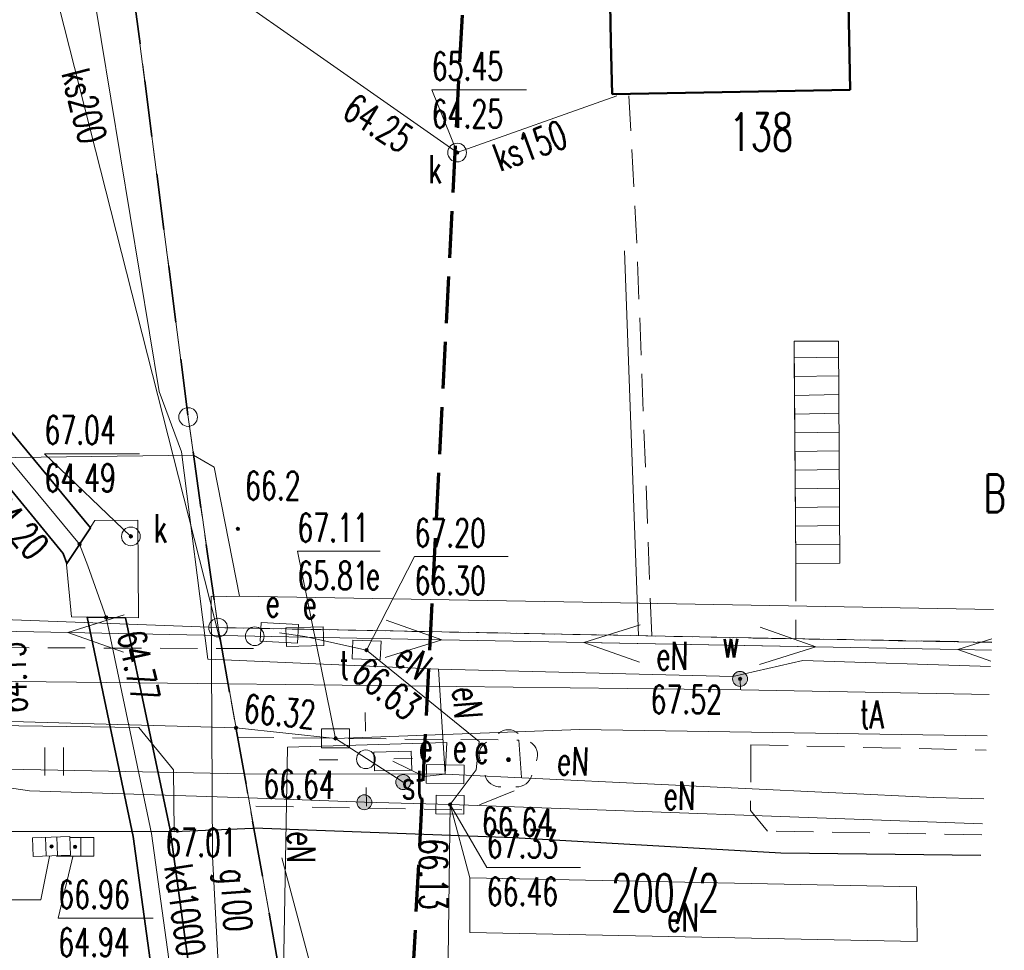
# Model space of a CAD drawing. Header units: metres. Extents: x 6538042 to 13082743, y 6022817 to 12049805.
# Tile 87 of 92: x 6539468 to 6539495, y 6025249 to 6025274. Entities that reach past the tile are written whole.
import ezdxf
from ezdxf.enums import TextEntityAlignment as Align

# ---------------------------------------------------------------- set-up
doc = ezdxf.new("R2010")
doc.units = ezdxf.units.M
doc.header["$MEASUREMENT"] = 0
for name, pattern in [('L_0_03', [1, 0.5, -0.5]), ('L_0_04', [1.5, 1, -0.5]), ('L_0_05', [1.75, 1.25, -0.5]), ('L_0_08', [2.5, 1.5, -1])]:
    doc.linetypes.add(name, pattern=pattern)
doc.layers.get('0').update_dxf_attribs({"linetype": 'CONTINUOUS', "lineweight": 18})
for name, color, linetype, lineweight in [('00_Zakres_opracowania', 70, 'L_0_05', 70), ('202_punkt_graniczny', 96, 'CONTINUOUS', 18), ('210_oznaczenie_konturu_uzytku_gruntowego', 96, 'CONTINUOUS', 18), ('211_numer_dzialki_ewidencyjnej', 96, 'CONTINUOUS', 18), ('216_obreb_ewidencyjny', 96, 'L_0_08', 35), ('218_kontur_uzytku_gruntowego', 96, 'L_0_03', 18), ('219_dzialka_ewidencyjna', 96, 'CONTINUOUS', 18), ('312_budynek_ewidencyjny', 7, 'CONTINUOUS', 50), ('chodnik', 7, 'L_0_04', 18), ('Drzewo_lisciaste', 96, 'CONTINUOUS', 18), ('elektroenergetyczne_urzadzenie_techniczne', 1, 'CONTINUOUS', 18), ('jezdnia', 7, 'L_0_04', 18), ('komora_podziemna', 7, 'CONTINUOUS', 18), ('kratka_sciekowa', 7, 'CONTINUOUS', 18), ('kraweznik', 7, 'CONTINUOUS', 25), ('latarnia', 7, 'CONTINUOUS', 18), ('obudowa_ochronna_przewodu', 7, 'CONTINUOUS', 35), ('pikieta_naturalna', 7, 'CONTINUOUS', 18), ('pikieta_naturalna_Atr2', 7, 'CONTINUOUS', 18), ('pikieta_sztuczna', 7, 'CONTINUOUS', 18), ('pikieta_sztuczna_Atr2', 7, 'CONTINUOUS', 18), ('przewod_elektroenergetyczny_niskiego_napiecia', 1, 'CONTINUOUS', 18), ('przewod_elektroenergetyczny_podziemny', 1, 'CONTINUOUS', 18), ('przewod_elektroenergetyczny_podziemny_Atr17', 1, 'CONTINUOUS', 18), ('przewod_gazowy', 52, 'CONTINUOUS', 18), ('przewod_gazowy_Atr17', 7, 'CONTINUOUS', 18), ('przewod_kanalizacyjny', 36, 'CONTINUOUS', 18), ('przewod_kanalizacyjny_Atr1', 36, 'CONTINUOUS', 18), ('przewod_kanalizacyjny_Atr17', 36, 'CONTINUOUS', 18), ('przewod_specjalny', 7, 'CONTINUOUS', 18), ('przewod_telekomunikacyjny_podziemny', 30, 'CONTINUOUS', 18), ('przewod_telekomunikacyjny_podziemny_Atr17', 30, 'CONTINUOUS', 18), ('przewod_wodociagowy', 5, 'CONTINUOUS', 18), ('rzedna', 7, 'CONTINUOUS', 18), ('rzedna_Atr2', 7, 'CONTINUOUS', 18), ('rzedna_Atr3', 7, 'CONTINUOUS', 18), ('schody_w_ciagu_komunikacyjnym', 7, 'CONTINUOUS', 18), ('sciana_oporowa__linia_', 7, 'CONTINUOUS', 18), ('slup_przewodow_napowietrznych', 7, 'CONTINUOUS', 18), ('szafa_elektroenergetyczna_lub_kontener', 1, 'CONTINUOUS', 18), ('szafa_elektroenergetyczna_lub_kontener_Atr17', 1, 'CONTINUOUS', 18), ('trawnik', 7, 'CONTINUOUS', 18), ('urzadzenie_techniczne_sieci_specjalnej', 7, 'CONTINUOUS', 18), ('urzadzenie_techniczne_sieci_specjalnej_Atr17', 7, 'CONTINUOUS', 18), ('wlaz_do_komory_lub_kanalu___okragly', 7, 'CONTINUOUS', 18), ('wlaz_do_komory_lub_kanalu___okragly_Atr17', 7, 'CONTINUOUS', 18), ('wlaz_do_komory_lub_kanalu___prostokatny', 7, 'CONTINUOUS', 18), ('wlaz_do_komory_lub_kanalu___prostokatny_Atr17', 7, 'CONTINUOUS', 18), ('zasuwa_lub_zawor', 7, 'CONTINUOUS', 18), ('zasuwa_lub_zawor_Atr17', 7, 'CONTINUOUS', 18)]:
    doc.layers.add(name, color=color, linetype=linetype, lineweight=lineweight)
doc.styles.get("Standard").update_dxf_attribs({"font": 'simplex.shx'})

# ---------------------------------------------------------------- blocks, each defined once
blk = doc.blocks.new('SUUS25')
at = {"linetype": 'Continuous', "lineweight": 13}
blk.add_hatch(color=0, dxfattribs=at).paths.add_polyline_path([(0, -0.4, 1), (0, 0.4, 1), (0, -0.4, 1)])
at = {"color": 0, "linetype": 'Continuous', "lineweight": 13}
blk.add_circle((0, 0), 0.4, dxfattribs=at)
blk = doc.blocks.new('SUUS05')
at = {"color": 0, "linetype": 'Continuous', "lineweight": 18}
blk.add_wipeout([(1, 0.5), (1, -0.5), (-1, -0.5), (-1, 0.5)], dxfattribs=at)
at = {"color": 0, "linetype": 'Continuous', "lineweight": 18, "flags": 128}
blk.add_lwpolyline([(1, 0.5), (1, -0.5), (-1, -0.5), (-1, 0.5), (1, 0.5)], close=True, dxfattribs=at)
for points in [[(-0.3, 0.5), (-0.3, -0.5)], [(0.3, 0.5), (0.3, -0.5)]]:
    blk.add_lwpolyline(points, dxfattribs=at)
blk = doc.blocks.new('RTPW01')
at = {"linetype": 'Continuous', "lineweight": 13}
blk.add_hatch(color=0, dxfattribs=at).paths.add_polyline_path([(0, -0.091, 1), (0, 0.091, 1), (0, -0.091, 1)])
at = {"color": 0, "linetype": 'Continuous', "lineweight": 13}
blk.add_circle((0, 0), 0.0906, dxfattribs=at)

msp = doc.modelspace()

# ---------------------------------------------------------------- hatches: boundary and pattern name
at = {"layer": 'Drzewo_lisciaste', "linetype": 'Continuous', "lineweight": 18}
msp.add_hatch(color=256, dxfattribs=at).paths.add_polyline_path([(6539481.55, 6025253.71, 1), (6539481.55, 6025253.81, 1), (6539481.55, 6025253.71, 1)])

# ---------------------------------------------------------------- linework, layer by layer
at = {"layer": '00_Zakres_opracowania', "lineweight": 70, "flags": 128}
msp.add_lwpolyline([(6539430.3789, 6025283.55366), (6539480.86144, 6025284.41197), (6539477.2955, 6025214.93473), (6539428.3968, 6025216.24051)], close=True, dxfattribs=at)
at = {"layer": '202_punkt_graniczny', "lineweight": 18}
for centre in [(6539472.99, 6025262.92), (6539473.79, 6025257.29)]:
    msp.add_circle(centre, 0.25, dxfattribs=at)
at = {"layer": '216_obreb_ewidencyjny', "lineweight": 35, "flags": 128}
msp.add_lwpolyline([(6539468.53665, 6025299.20459), (6539469, 6025296.22), (6539471.08, 6025277.74), (6539472.99, 6025262.92), (6539473.79, 6025257.29), (6539476.35, 6025242.97), (6539477.17, 6025238.23), (6539487.99611, 6025204.50287)], dxfattribs=at)
at = {"layer": '218_kontur_uzytku_gruntowego', "lineweight": 18, "flags": 128}
for points in [[(6539472.99, 6025262.92), (6539471.08, 6025277.74)], [(6539473.79, 6025257.29), (6539472.99, 6025262.92)], [(6539494.46876, 6025256.89281), (6539473.79, 6025257.29)], [(6539473.79, 6025257.29), (6539476.35, 6025242.97)]]:
    msp.add_lwpolyline(points, dxfattribs=at)
at = {"layer": '219_dzialka_ewidencyjna', "linetype": 'Continuous', "lineweight": 18, "flags": 128}
for points in [[(6539471.08, 6025277.74), (6539472.99, 6025262.92)], [(6539472.99, 6025262.92), (6539473.79, 6025257.29)], [(6539473.79, 6025257.29), (6539448.22, 6025258.25)], [(6539473.79, 6025257.29), (6539494.46876, 6025256.89281)], [(6539473.79, 6025257.29), (6539476.35, 6025242.97)]]:
    msp.add_lwpolyline(points, dxfattribs=at)
at = {"layer": '312_budynek_ewidencyjny', "linetype": 'Continuous', "lineweight": 50, "flags": 128}
for points in [[(6539484.29, 6025272.95), (6539484.2, 6025278)], [(6539490.56, 6025278.12), (6539490.68, 6025271.67)], [(6539484.32, 6025271.55), (6539484.29, 6025272.95)], [(6539490.68, 6025271.67), (6539484.32, 6025271.55)]]:
    msp.add_lwpolyline(points, dxfattribs=at)
at = {"layer": 'chodnik', "lineweight": 18, "flags": 128}
for points in [[(6539489.23, 6025259), (6539489.23, 6025256.99)], [(6539484.27, 6025257.09), (6539473.79, 6025257.29)], [(6539488.08, 6025257.01), (6539489.23, 6025256.99), (6539490.42, 6025256.97), (6539490.77, 6025256.97), (6539494.46902, 6025256.89803)], [(6539474.74, 6025256.73), (6539466.77, 6025256.76)], [(6539488.03, 6025254.16), (6539494.32091, 6025254.01224)], [(6539494.20482, 6025251.75031), (6539488.47, 6025251.85)]]:
    msp.add_lwpolyline(points, dxfattribs=at)
msp.add_lwpolyline([(6539481.83, 6025254.28), (6539481.92, 6025253.02), (6539480.45, 6025252.42), (6539474.64, 6025252.52), (6539474.31, 6025254.36)], close=True, dxfattribs=at)
at = {"layer": 'Drzewo_lisciaste', "lineweight": 18}
msp.add_circle((6539481.55, 6025253.76), 0.05, dxfattribs=at)
for centre, start, end in [((6539481.55, 6025254.16), 49.272, 130.728), ((6539481.17, 6025253.884), 121.308, 202.548), ((6539481.93, 6025253.884), 337.452, 58.692), ((6539481.315, 6025253.436), 193.221, 274.871), ((6539481.785, 6025253.436), 265.129, 346.779)]:
    msp.add_arc(centre, 0.4, start, end, dxfattribs=at)
at = {"layer": 'jezdnia', "lineweight": 18, "flags": 128}
for points in [[(6539485.38, 6025257.08), (6539484.99, 6025267.38), (6539484.77, 6025271.51)], [(6539488.03, 6025254.16), (6539488.02, 6025252.4), (6539488.47, 6025251.85)]]:
    msp.add_lwpolyline(points, dxfattribs=at)
at = {"layer": 'komora_podziemna', "linetype": 'Continuous', "lineweight": 18, "flags": 128}
msp.add_lwpolyline([(6539469.87, 6025257.58), (6539469.74, 6025258.98), (6539470.5, 6025260.15), (6539471.65, 6025260.16), (6539471.66, 6025257.55)], close=True, dxfattribs=at)
at = {"layer": 'kraweznik', "linetype": 'Continuous', "lineweight": 25, "flags": 128}
for points in [[(6539463.98, 6025251.74), (6539463.99, 6025252.44), (6539466.01, 6025252.38), (6539465.99, 6025251.85), (6539472.62, 6025251.84), (6539474.72, 6025251.93)], [(6539481.69, 6025251.67), (6539474.75, 6025251.93)], [(6539494.17641, 6025251.19685), (6539488.83, 6025251.26), (6539481.69, 6025251.67)]]:
    msp.add_lwpolyline(points, dxfattribs=at)
at = {"layer": 'latarnia', "linetype": 'Continuous', "lineweight": 18, "flags": 128}
for points in [[(6539477.73022, 6025254.52018), (6539477.72324, 6025255.01935)], [(6539476.99054, 6025253.75952), (6539476.49137, 6025253.75254)], [(6539478.49087, 6025253.7805), (6539478.99004, 6025253.78748)], [(6539477.7512, 6025253.01984), (6539477.75817, 6025252.52067)]]:
    msp.add_lwpolyline(points, dxfattribs=at)
at = {"layer": 'latarnia', "lineweight": 18}
msp.add_circle((6539477.74, 6025253.77), 0.25, dxfattribs=at)
at = {"layer": 'obudowa_ochronna_przewodu', "linetype": 'Continuous', "lineweight": 35, "flags": 128}
for points in [[(6539469.75, 6025259), (6539469.65, 6025259.27), (6539467.74, 6025261.59), (6539459.12, 6025272.05), (6539453.36948, 6025298.94671)], [(6539454.38246, 6025298.96394), (6539460.04, 6025272.5), (6539468.51, 6025262.22), (6539470.38, 6025259.96), (6539469.75, 6025259)]]:
    msp.add_lwpolyline(points, dxfattribs=at)
msp.add_lwpolyline([(6539470.29, 6025257.57), (6539471.32, 6025257.55), (6539472.51, 6025251.88), (6539474.01, 6025240.96), (6539473.51, 6025240.89), (6539473.02, 6025240.82), (6539471.52, 6025251.71)], close=True, dxfattribs=at)
at = {"layer": 'przewod_elektroenergetyczny_niskiego_napiecia', "linetype": 'Continuous', "lineweight": 18, "flags": 128}
for points in [[(6539469.77098, 6025257.15922), (6539471.28061, 6025257.62935)], [(6539479.76911, 6025256.96541), (6539478.27883, 6025257.4937)], [(6539469.77098, 6025257.15922), (6539459.77295, 6025257.35765)], [(6539483.56268, 6025256.89377), (6539485.07188, 6025257.36531)], [(6539489.76732, 6025256.77623), (6539488.27704, 6025257.30451)], [(6539474.77, 6025257.06), (6539469.77098, 6025257.15922)], [(6539469.77098, 6025257.15922), (6539471.26077, 6025256.62955)], [(6539474.77, 6025257.06), (6539479.76911, 6025256.96541)], [(6539479.76911, 6025256.96541), (6539478.25991, 6025256.49388)], [(6539479.76911, 6025256.96541), (6539489.76732, 6025256.77623)], [(6539493.56089, 6025256.70459), (6539494.47373, 6025256.9898)], [(6539493.56089, 6025256.70459), (6539483.56268, 6025256.89377)], [(6539483.56268, 6025256.89377), (6539485.05296, 6025256.36549)], [(6539489.76732, 6025256.77623), (6539488.25812, 6025256.30469)], [(6539494.45822, 6025256.68761), (6539493.56089, 6025256.70459)], [(6539493.56089, 6025256.70459), (6539494.44305, 6025256.39188)]]:
    msp.add_lwpolyline(points, dxfattribs=at)
at = {"layer": 'przewod_elektroenergetyczny_podziemny', "linetype": 'Continuous', "lineweight": 18, "flags": 128}
for points in [[(6539466.98293, 6025299.17817), (6539467.08, 6025298.32), (6539469.66, 6025279.47), (6539469.98, 6025277.23), (6539470.15, 6025276.16), (6539472.22, 6025263.6), (6539472.81, 6025261.99), (6539473.52, 6025256.45), (6539473.94, 6025256.43)], [(6539475.43, 6025257.15), (6539476.11, 6025257.05), (6539477.76, 6025256.69), (6539480.77, 6025254.25), (6539480.69, 6025253.49), (6539479.99, 6025252.56)], [(6539494.43592, 6025256.25308), (6539489.42, 6025256.41), (6539487.55, 6025255.98), (6539479.68, 6025256.18), (6539473.94, 6025256.43)], [(6539479.68, 6025256.18), (6539479.86, 6025253.37)], [(6539474.6, 6025252.74), (6539468.75, 6025252.93), (6539458.85, 6025254.4), (6539441.29, 6025254.28), (6539440.82, 6025243.49), (6539414.22421, 6025244.56042)], [(6539475.53, 6025247.58), (6539475.65, 6025254.09), (6539479.9, 6025254.22), (6539479.86, 6025253.37)], [(6539414.49366, 6025253.71107), (6539426.52, 6025253.82), (6539447.32, 6025253.92), (6539474.49, 6025253.38)], [(6539478.46, 6025253.72), (6539479.3, 6025253.31), (6539479.86, 6025253.37)], [(6539474.49, 6025253.38), (6539479.86, 6025253.37), (6539492.91, 6025252.75), (6539494.2542, 6025252.71245)], [(6539494.21997, 6025252.04566), (6539479.99, 6025252.56), (6539477.7, 6025252.62), (6539474.6, 6025252.74)], [(6539479.99, 6025252.56), (6539479.88, 6025243.67), (6539476.27, 6025243.42)], [(6539479.99, 6025252.56), (6539480.52, 6025250.6), (6539492.46, 6025250.36), (6539492.47, 6025248.9), (6539480.52, 6025249.14), (6539480.52, 6025250.6)]]:
    msp.add_lwpolyline(points, dxfattribs=at)
at = {"layer": 'przewod_gazowy', "linetype": 'Continuous', "lineweight": 18, "flags": 128}
for points in [[(6539414.79866, 6025264.06923), (6539415.99, 6025264.29), (6539422.51, 6025263.94), (6539432.42, 6025264.15), (6539438.92, 6025263.03), (6539447.32, 6025261.56), (6539473.13, 6025261.9)], [(6539473.13, 6025261.9), (6539473.69, 6025261.58), (6539474.36, 6025258.13), (6539484.05, 6025257.96), (6539494.51384, 6025257.77115)], [(6539473.64, 6025251.17), (6539473.61, 6025258.13), (6539473.67, 6025258.11)], [(6539473.67, 6025258.11), (6539474.36, 6025258.13)], [(6539476.37, 6025242.88), (6539474.09, 6025242.77), (6539473.64, 6025251.17)]]:
    msp.add_lwpolyline(points, dxfattribs=at)
at = {"layer": 'przewod_kanalizacyjny', "linetype": 'Continuous', "lineweight": 18, "flags": 128}
for points in [[(6539473.51, 6025240.89), (6539472.94, 6025245.07), (6539472.01, 6025251.79), (6539470.8, 6025257.56), (6539470.31, 6025258.94), (6539470.09, 6025259.52), (6539468.12, 6025261.9), (6539459.58, 6025272.27), (6539453.87275, 6025298.95527)], [(6539480.18, 6025269.99), (6539470.18, 6025277.01)], [(6539468.98, 6025276.1), (6539473.85, 6025256.94)], [(6539480.18, 6025269.99), (6539484.45, 6025271.51)], [(6539478.44, 6025240.08), (6539475.49, 6025251.14)]]:
    msp.add_lwpolyline(points, dxfattribs=at)
at = {"layer": 'przewod_specjalny', "linetype": 'Continuous', "lineweight": 18, "flags": 128}
msp.add_lwpolyline([(6539478.74, 6025253.16), (6539476.93, 6025254.33)], dxfattribs=at)
at = {"layer": 'przewod_telekomunikacyjny_podziemny', "linetype": 'Continuous', "lineweight": 18, "flags": 128}
for points in [[(6539423.23, 6025255.46), (6539462.58, 6025254.94), (6539474.27, 6025254.61)], [(6539474.27, 6025254.61), (6539476.93, 6025254.33), (6539483.46, 6025254.57), (6539494.34044, 6025254.39284)]]:
    msp.add_lwpolyline(points, dxfattribs=at)
at = {"layer": 'przewod_wodociagowy', "linetype": 'Continuous', "lineweight": 18, "flags": 128}
for points in [[(6539414.5732, 6025256.41242), (6539417.45, 6025256.38), (6539433.76, 6025256.52), (6539440.17, 6025256.57), (6539457.8, 6025255.97), (6539457.84, 6025255.97), (6539474.06, 6025255.79)], [(6539487.74, 6025255.92), (6539487.75, 6025255.63)], [(6539474.06, 6025255.79), (6539487.77, 6025255.63), (6539494.39756, 6025255.50573)]]:
    msp.add_lwpolyline(points, dxfattribs=at)
at = {"layer": 'rzedna_Atr2', "linetype": 'Continuous', "lineweight": 18, "flags": 128}
for points in [[(6539480.18, 6025269.99), (6539479.5, 6025271.67), (6539482.037, 6025271.67)], [(6539471.46, 6025259.73), (6539469.15, 6025261.94), (6539471.687, 6025261.94)], [(6539476.93, 6025254.33), (6539475.91, 6025259.33), (6539478.123, 6025259.33)], [(6539477.76, 6025256.69), (6539479.04, 6025259.19), (6539481.54, 6025259.19)], [(6539479.99, 6025252.56), (6539480.97, 6025250.88), (6539483.475, 6025250.88)], [(6539469.34, 6025251.44), (6539469.05, 6025250.01), (6539466.513, 6025250.01)], [(6539469.97, 6025251.43), (6539469.52, 6025249.52), (6539472.057, 6025249.52)]]:
    msp.add_lwpolyline(points, dxfattribs=at)
at = {"layer": 'schody_w_ciagu_komunikacyjnym', "linetype": 'Continuous', "lineweight": 18, "flags": 128}
for points in [[(6539490.37, 6025264.95), (6539489.19, 6025264.95)], [(6539489.19, 6025264.95), (6539489.23, 6025259)], [(6539490.41, 6025259.01), (6539490.37, 6025264.95)], [(6539489.19, 6025264.5), (6539490.38, 6025264.52)], [(6539489.23, 6025259), (6539489.19, 6025264.5)], [(6539489.2, 6025264), (6539490.38, 6025264.02)], [(6539489.2, 6025263.5), (6539490.38, 6025263.52)], [(6539489.2, 6025263), (6539490.39, 6025263.02)], [(6539489.21, 6025262.5), (6539490.39, 6025262.52)], [(6539489.21, 6025262), (6539490.39, 6025262.02)], [(6539489.21, 6025261.5), (6539490.39, 6025261.52)], [(6539489.22, 6025261), (6539490.4, 6025261.02)], [(6539489.22, 6025260.5), (6539490.4, 6025260.52)], [(6539489.22, 6025260), (6539490.4, 6025260.02)], [(6539489.22, 6025259.5), (6539490.41, 6025259.52)], [(6539489.23, 6025259), (6539490.41, 6025259.01)]]:
    msp.add_lwpolyline(points, dxfattribs=at)
at = {"layer": 'sciana_oporowa__linia_', "linetype": 'Continuous', "lineweight": 18, "flags": 128}
msp.add_lwpolyline([(6539485.03, 6025257.07), (6539484.65, 6025267.36)], dxfattribs=at)
at = {"layer": 'slup_przewodow_napowietrznych', "lineweight": 18}
msp.add_circle((6539474.77, 6025257.06), 0.25, dxfattribs=at)
at = {"layer": 'szafa_elektroenergetyczna_lub_kontener', "linetype": 'Continuous', "lineweight": 18, "flags": 128}
for points in [[(6539474.91786, 6025256.92591), (6539474.94345, 6025257.42526)], [(6539474.94345, 6025257.42526), (6539475.94214, 6025257.37409)], [(6539475.6032, 6025257.28591), (6539476.60281, 6025257.3139)], [(6539475.61719, 6025256.7861), (6539475.6032, 6025257.28591)], [(6539475.91655, 6025256.87474), (6539475.94214, 6025257.37409)], [(6539476.6168, 6025256.81409), (6539476.60281, 6025257.3139)], [(6539474.91786, 6025256.92591), (6539475.91655, 6025256.87474)], [(6539475.61719, 6025256.7861), (6539476.6168, 6025256.81409)], [(6539477.95367, 6025253.95692), (6539478.95333, 6025253.98291)], [(6539477.96667, 6025253.45709), (6539477.95367, 6025253.95692)], [(6539478.96633, 6025253.48308), (6539478.95333, 6025253.98291)], [(6539477.96667, 6025253.45709), (6539478.96633, 6025253.48308)], [(6539479.35578, 6025253.12863), (6539479.36437, 6025253.62856)], [(6539479.36437, 6025253.62856), (6539480.36422, 6025253.61137)], [(6539480.35563, 6025253.11144), (6539480.36422, 6025253.61137)], [(6539479.35578, 6025253.12863), (6539480.35563, 6025253.11144)]]:
    msp.add_lwpolyline(points, dxfattribs=at)
at = {"layer": 'trawnik', "linetype": 'Continuous', "lineweight": 18, "flags": 128}
msp.add_lwpolyline([(6539471.67, 6025254.62), (6539472.6, 6025253.49), (6539472.62, 6025251.84), (6539465.99, 6025251.85), (6539466.01, 6025252.37), (6539463.99, 6025252.44), (6539463.98, 6025251.74), (6539459.07, 6025251.83), (6539457.56, 6025254.82)], close=True, dxfattribs=at)
for points in [[(6539469.159, 6025253.339), (6539469.159, 6025254.089)], [(6539469.659, 6025253.339), (6539469.659, 6025254.089)]]:
    msp.add_lwpolyline(points, dxfattribs=at)
at = {"layer": 'wlaz_do_komory_lub_kanalu___okragly', "lineweight": 18}
for centre in [(6539480.18, 6025269.99), (6539471.46, 6025259.73)]:
    msp.add_circle(centre, 0.25, dxfattribs=at)
at = {"layer": 'wlaz_do_komory_lub_kanalu___prostokatny', "color": 7, "linetype": 'Continuous', "lineweight": 18, "flags": 128}
for points in [[(6539477.39562, 6025256.95524), (6539478.14498, 6025256.92434), (6539478.12438, 6025256.42476), (6539477.37502, 6025256.45566)], [(6539476.555, 6025254.58), (6539477.305, 6025254.58), (6539477.305, 6025254.08), (6539476.555, 6025254.08)], [(6539479.61757, 6025252.81381), (6539480.36753, 6025252.80616), (6539480.36243, 6025252.30619), (6539479.61247, 6025252.31384)]]:
    msp.add_lwpolyline(points, close=True, dxfattribs=at)

# ---------------------------------------------------------------- block references
at = {"layer": 'elektroenergetyczne_urzadzenie_techniczne', "color": 1, "linetype": 'Continuous', "xscale": 0.5, "yscale": 0.5, "zscale": 0.5}
msp.add_blockref('SUUS25', (6539477.7, 6025252.62), dxfattribs=at)
at = {"layer": 'pikieta_naturalna', "color": 7, "linetype": 'Continuous', "xscale": 0.5, "yscale": 0.5, "zscale": 0.5}
msp.add_blockref('RTPW01', (6539474.32, 6025259.93), dxfattribs=at)
at = {"layer": 'pikieta_sztuczna', "color": 7, "linetype": 'Continuous', "xscale": 0.5, "yscale": 0.5, "zscale": 0.5}
msp.add_blockref('RTPW01', (6539473.57, 6025251.75), dxfattribs=at)
at = {"layer": 'rzedna', "color": 34, "linetype": 'Continuous', "xscale": 0.5, "yscale": 0.5, "zscale": 0.5}
for p, rotation in [((6539480.18, 6025269.99), 147.86), ((6539470.09, 6025259.52), 310.3699999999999), ((6539470.8, 6025257.56), 282.64)]:
    msp.add_blockref('RTPW01', p, dxfattribs=dict(at, rotation=rotation))
for p in [(6539480.18, 6025269.99), (6539471.46, 6025259.73)]:
    msp.add_blockref('RTPW01', p, dxfattribs=at)
at = {"layer": 'rzedna', "color": 1, "linetype": 'Continuous', "xscale": 0.5, "yscale": 0.5, "zscale": 0.5}
for p, rotation in [((6539477.76, 6025256.69), 141.74), ((6539477.76, 6025256.69), 357.64), ((6539479.99, 6025252.56), 178.73), ((6539479.99, 6025252.56), 178.96), ((6539479.99, 6025252.56), 359.4200000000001), ((6539479.99, 6025252.56), 90.06000000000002)]:
    msp.add_blockref('RTPW01', p, dxfattribs=dict(at, rotation=rotation))
at = {"layer": 'rzedna', "color": 5, "linetype": 'Continuous', "xscale": 0.5, "yscale": 0.5, "zscale": 0.5, "rotation": 90.69000000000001}
msp.add_blockref('RTPW01', (6539487.74, 6025255.92), dxfattribs=at)
at = {"layer": 'rzedna', "color": 30, "linetype": 'Continuous', "xscale": 0.5, "yscale": 0.5, "zscale": 0.5, "rotation": 179.19}
msp.add_blockref('RTPW01', (6539474.27, 6025254.61), dxfattribs=at)
at = {"layer": 'rzedna', "color": 30, "linetype": 'Continuous', "xscale": 0.5, "yscale": 0.5, "zscale": 0.5}
msp.add_blockref('RTPW01', (6539476.93, 6025254.33), dxfattribs=at)
at = {"layer": 'urzadzenie_techniczne_sieci_specjalnej', "color": 7, "linetype": 'Continuous', "xscale": 0.5, "yscale": 0.5, "zscale": 0.5}
msp.add_blockref('SUUS25', (6539478.74, 6025253.16), dxfattribs=at)
at = {"layer": 'zasuwa_lub_zawor', "color": 5, "linetype": 'Continuous', "xscale": 0.5, "yscale": 0.5, "zscale": 0.5, "rotation": 90.69000000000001}
msp.add_blockref('SUUS25', (6539487.74, 6025255.92), dxfattribs=at)

# ---------------------------------------------------------------- texts
at = {"layer": '210_oznaczenie_konturu_uzytku_gruntowego', "lineweight": 20, "width": 0.66}
msp.add_text('B', height=1, dxfattribs=at).set_placement((6539494.25179, 6025261.38), align=Align.TOP_LEFT)
at = {"layer": '211_numer_dzialki_ewidencyjnej', "lineweight": 20, "width": 0.66}
for s, p in [('138', (6539487.46, 6025271.04)), ('200/2', (6539484.3, 6025250.7))]:
    msp.add_text(s, height=1, dxfattribs=at).set_placement(p, align=Align.TOP_LEFT)
at = {"layer": 'pikieta_naturalna_Atr2', "lineweight": 15, "width": 0.66}
msp.add_text('66.2', height=0.75, dxfattribs=at).set_placement((6539474.51, 6025261.46), align=Align.TOP_LEFT)
at = {"layer": 'pikieta_sztuczna_Atr2', "lineweight": 15, "width": 0.66}
msp.add_text('67.01', height=0.75, dxfattribs=at).set_placement((6539472.38, 6025251.92), align=Align.TOP_LEFT)
at = {"layer": 'przewod_elektroenergetyczny_podziemny_Atr17', "lineweight": 15, "width": 0.66}
for rotation, p in [(359.4, (6539485.50571, 6025256.9167)), (321.7, (6539478.91127, 6025256.96213)), (274.6, (6539480.79883, 6025255.73136)), (358, (6539482.86329, 6025254.11018)), (358.7, (6539485.70407, 6025253.18318)), (269.1, (6539476.39973, 6025251.83264)), (359.6, (6539485.79193, 6025249.92371))]:
    msp.add_text('eN', height=0.75, rotation=rotation, dxfattribs=at).set_placement(p, align=Align.TOP_LEFT)
at = {"layer": 'przewod_gazowy_Atr17', "lineweight": 15, "width": 0.66}
msp.add_text('g100', height=0.75, rotation=273.8, dxfattribs=at).set_placement((6539474.59823, 6025250.8663), align=Align.TOP_LEFT)
at = {"layer": 'przewod_kanalizacyjny_Atr1', "lineweight": 15, "width": 0.66}
msp.add_text('ks200', height=0.75, rotation=284.3, dxfattribs=at).set_placement((6539470.33344, 6025272.29238), align=Align.TOP_LEFT)
at = {"layer": 'przewod_kanalizacyjny_Atr17', "lineweight": 15, "width": 0.66}
for s, rotation, p in [('ks150', 20.4, (6539481.05944, 6025270.17505)), ('kd1000', 278.6, (6539473.08985, 6025251.01144))]:
    msp.add_text(s, height=0.75, rotation=rotation, dxfattribs=at).set_placement(p, align=Align.TOP_LEFT)
at = {"layer": 'przewod_telekomunikacyjny_podziemny_Atr17', "lineweight": 15, "width": 0.66}
msp.add_text('tA', height=0.75, rotation=359.8, dxfattribs=at).set_placement((6539490.94684, 6025255.34141), align=Align.TOP_LEFT)
at = {"layer": 'rzedna_Atr2', "lineweight": 15, "width": 0.66}
for s, p in [('65.45', (6539479.5, 6025272.678)), ('67.04', (6539469.15, 6025262.948)), ('67.11', (6539475.91, 6025260.338)), ('67.20', (6539479.04, 6025260.198)), ('67.52', (6539485.35, 6025255.74)), ('67.33', (6539480.97, 6025251.888)), ('66.96', (6539469.52, 6025250.527))]:
    msp.add_text(s, height=0.75, dxfattribs=at).set_placement(p, align=Align.TOP_LEFT)
for s, rotation, p in [('64.25', 327.9, (6539477.46169, 6025271.60006)), ('64.20', 310.4, (6539468.08358, 6025260.98302)), ('64.77', 282.6, (6539471.82183, 6025257.27409)), ('64.13', 92.3, (6539467.95063, 6025254.98927)), ('66.63', 321.7, (6539477.77448, 6025256.53886)), ('66.32', 354.5, (6539474.52315, 6025255.51101)), ('66.64', 359, (6539475.00513, 6025253.49277)), ('66.64', 358.7, (6539480.84664, 6025252.48982)), ('66.13', 270, (6539479.92, 6025251.65064))]:
    msp.add_text(s, height=0.75, rotation=rotation, dxfattribs=at).set_placement(p, align=Align.TOP_LEFT)
at = {"layer": 'rzedna_Atr3', "lineweight": 15, "width": 0.66}
for s, p in [('64.25', (6539479.5, 6025271.402)), ('64.49', (6539469.15, 6025261.673)), ('65.81', (6539475.91, 6025259.062)), ('66.30', (6539479.04, 6025258.923)), ('66.46', (6539480.97, 6025250.612)), ('64.94', (6539469.52, 6025249.252))]:
    msp.add_text(s, height=0.75, dxfattribs=at).set_placement(p, align=Align.TOP_LEFT)
at = {"layer": 'szafa_elektroenergetyczna_lub_kontener_Atr17', "lineweight": 15, "width": 0.66}
for p in [(6539475.06, 6025258.33), (6539476.05, 6025258.28), (6539479.15, 6025254.48), (6539480.06, 6025254.45)]:
    msp.add_text('e', height=0.75, dxfattribs=at).set_placement(p, align=Align.TOP_LEFT)
at = {"layer": 'urzadzenie_techniczne_sieci_specjalnej_Atr17', "lineweight": 15, "width": 0.66}
msp.add_text('st', height=0.75, dxfattribs=at).set_placement((6539478.7, 6025253.46), align=Align.TOP_LEFT)
at = {"layer": 'wlaz_do_komory_lub_kanalu___okragly_Atr17', "lineweight": 15, "width": 0.66}
for p in [(6539479.41, 6025269.92), (6539472.07, 6025260.32)]:
    msp.add_text('k', height=0.75, dxfattribs=at).set_placement(p, align=Align.TOP_LEFT)
at = {"layer": 'wlaz_do_komory_lub_kanalu___prostokatny_Atr17', "lineweight": 15, "width": 0.66}
for s, p in [('e', (6539477.74, 6025259.06)), ('t', (6539477.04, 6025256.66)), ('e', (6539480.64, 6025254.42))]:
    msp.add_text(s, height=0.75, dxfattribs=at).set_placement(p, align=Align.TOP_LEFT)
at = {"layer": 'zasuwa_lub_zawor_Atr17', "lineweight": 15, "width": 0.66}
msp.add_text('w', height=0.75, dxfattribs=at).set_placement((6539487.26, 6025257.24), align=Align.TOP_LEFT)

# ---------------------------------------------------------------- next in the draw order: block references
at = {"layer": 'kratka_sciekowa', "color": 34, "linetype": 'Continuous', "xscale": 0.5, "yscale": 0.5, "zscale": 0.5}
msp.add_blockref('SUUS05', (6539469.97, 6025251.43), dxfattribs=at)

# ---------------------------------------------------------------- next in the draw order: block references
at = {"layer": 'kratka_sciekowa', "color": 34, "linetype": 'Continuous', "xscale": 0.5, "yscale": 0.5, "zscale": 0.5, "rotation": 181.85}
msp.add_blockref('SUUS05', (6539469.34, 6025251.44), dxfattribs=at)

# ---------------------------------------------------------------- next in the draw order: block references
at = {"layer": 'rzedna', "color": 34, "linetype": 'Continuous', "xscale": 0.5, "yscale": 0.5, "zscale": 0.5}
for p, rotation in [((6539469.34, 6025251.44), 280.52), ((6539469.97, 6025251.43), 88.45)]:
    msp.add_blockref('RTPW01', p, dxfattribs=dict(at, rotation=rotation))

doc.saveas('drawing.dxf')
